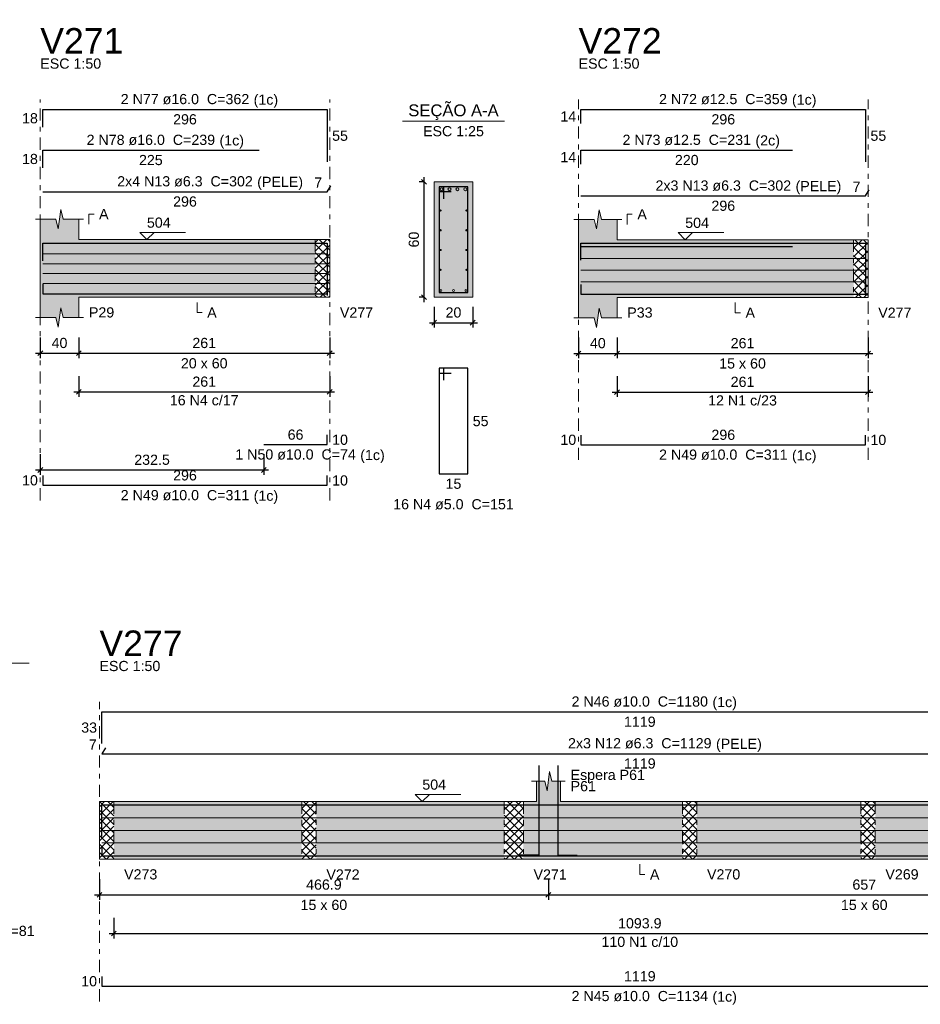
# Model space of a CAD drawing. Header units: millimetres. Extents: x 0 to 119, y 0 to 84.
# Tile 9 of 21: x 41 to 60, y 34 to 55. Entities that reach past the tile are written whole.
import ezdxf

# ---------------------------------------------------------------- set-up
doc = ezdxf.new("R2010")
doc.units = ezdxf.units.MM
doc.header["$MEASUREMENT"] = 0
doc.linetypes.add('DASHDOT', pattern=[2.54, 1.27, -0.635, 0, -0.635])
doc.linetypes.add('NULL', pattern=[0])
doc.layers.get('0').update_dxf_attribs({"lineweight": 18})
for name, color, linetype, lineweight in [('Descrição da armadura', 7, 'Continuous', 0), ('DT-Arm complementar', 5, 'Continuous', 5), ('DT-Barras na forma', 2, 'Continuous', 30), ('DT-Barras no corte', 5, 'Continuous', 5), ('DT-Barras rebatidas', 2, 'Continuous', 30), ('DT-Cotas', 9, 'Continuous', 5), ('DT-Forma', 5, 'Continuous', 5), ('DT-Hachura forma vigas', 254, 'Continuous', 5), ('DT-Hachura intersecção vigas', 9, 'Continuous', 5), ('DT-Hachura seção vigas', 254, 'Continuous', 5), ('DT-Pontilhado', 9, 'DASHDOT', 5), ('DT-Textos', 7, 'Continuous', 5), ('DT-Título', 3, 'Continuous', 20), ('Textos armaduras', 7, 'Continuous', 0)]:
    doc.layers.add(name, color=color, linetype=linetype, lineweight=lineweight)
doc.styles.add('Arial', font='txt')
doc.dimstyles.new('UM_25.000000', dxfattribs={"dimtxt": 0.18, "dimasz": 0.1, "dimexe": 0.1, "dimexo": 0.2, "dimgap": 0, "dimtad": 1, "dimtih": 1, "dimtoh": 1, "dimdec": 1, "dimlfac": 25, "dimzin": 0, "dimdsep": 46, "dimtxsty": 'Standard', "dimcen": 0.09, "dimdle": 0.1, "dimadec": 1, "dimazin": 2, "dimtfac": 1, "dimtdec": 4, "dimtofl": 0, "dimtmove": 0, "dimatfit": 3, "dimfxl": 1, "dimtolj": 1, "dimarcsym": 0})
doc.dimstyles.new('UM_50.000000', dxfattribs={"dimtxt": 0.18, "dimasz": 0.1, "dimexe": 0.1, "dimexo": 0.2, "dimgap": 0, "dimtad": 1, "dimtih": 1, "dimtoh": 1, "dimdec": 1, "dimlfac": 50, "dimzin": 0, "dimdsep": 46, "dimtxsty": 'Standard', "dimcen": 0.09, "dimdle": 0.1, "dimadec": 1, "dimazin": 2, "dimtfac": 1, "dimtdec": 4, "dimtofl": 0, "dimtmove": 0, "dimatfit": 3, "dimfxl": 1, "dimtolj": 1, "dimarcsym": 0})

# ---------------------------------------------------------------- blocks, each defined once
blk = doc.blocks.new('_Oblique')
at = {"color": 0, "linetype": 'ByBlock', "lineweight": -2}
blk.add_line((-0.5, -0.5), (0.5, 0.5), dxfattribs=at)
blk = doc.blocks.new('*D28')
at = {"layer": 'Defpoints', "color": 0}
for p in [(42.815, 37.091), (52.152, 37.091), (52.152, 36.561)]:
    blk.add_point(p, dxfattribs=at)
at = {"layer": 'DT-Cotas', "color": 0, "lineweight": -2}
for p, q in [((42.815, 36.891), (42.815, 36.461)), ((52.152, 36.891), (52.152, 36.461)), ((42.715, 36.561), (52.252, 36.561))]:
    blk.add_line(p, q, dxfattribs=at)
at = {"layer": 'DT-Cotas', "color": 0, "lineweight": -2, "xscale": 0.1, "yscale": 0.1, "zscale": 0.1, "rotation": 180}
blk.add_blockref('_Oblique', (42.815, 36.561), dxfattribs=at)
at = {"layer": 'DT-Cotas', "color": 0, "lineweight": -2, "xscale": 0.1, "yscale": 0.1, "zscale": 0.1}
blk.add_blockref('_Oblique', (52.152, 36.561), dxfattribs=at)
at = {"layer": 'DT-Cotas', "color": 7, "insert": (47.483, 36.773), "char_height": 0.2118, "attachment_point": 5, "rotation": 0.0057, "style": 'Arial'}
blk.add_mtext('\\A1;466.9', dxfattribs=at)
blk = doc.blocks.new('*D29')
at = {"layer": 'Defpoints', "color": 0}
for p in [(52.152, 37.091), (65.292, 37.091), (65.292, 36.561)]:
    blk.add_point(p, dxfattribs=at)
at = {"layer": 'DT-Cotas', "color": 0, "lineweight": -2}
for p, q in [((52.152, 36.891), (52.152, 36.461)), ((65.292, 36.891), (65.292, 36.461)), ((52.052, 36.561), (65.392, 36.561))]:
    blk.add_line(p, q, dxfattribs=at)
at = {"layer": 'DT-Cotas', "color": 0, "lineweight": -2, "xscale": 0.1, "yscale": 0.1, "zscale": 0.1, "rotation": 180}
blk.add_blockref('_Oblique', (52.152, 36.561), dxfattribs=at)
at = {"layer": 'DT-Cotas', "color": 0, "lineweight": -2, "xscale": 0.1, "yscale": 0.1, "zscale": 0.1}
blk.add_blockref('_Oblique', (65.292, 36.561), dxfattribs=at)
at = {"layer": 'DT-Cotas', "color": 7, "insert": (58.722, 36.773), "char_height": 0.2118, "attachment_point": 5, "rotation": 0.0057, "style": 'Arial'}
blk.add_mtext('\\A1;657', dxfattribs=at)
blk = doc.blocks.new('*D32')
at = {"layer": 'Defpoints', "color": 0}
for p in [(43.115, 36.286), (64.992, 36.286), (64.992, 35.756)]:
    blk.add_point(p, dxfattribs=at)
at = {"layer": 'DT-Cotas', "color": 0, "lineweight": -2}
for p, q in [((43.115, 36.086), (43.115, 35.656)), ((64.992, 36.086), (64.992, 35.656)), ((43.015, 35.756), (65.092, 35.756))]:
    blk.add_line(p, q, dxfattribs=at)
at = {"layer": 'DT-Cotas', "color": 0, "lineweight": -2, "xscale": 0.1, "yscale": 0.1, "zscale": 0.1, "rotation": 180}
blk.add_blockref('_Oblique', (43.115, 35.756), dxfattribs=at)
at = {"layer": 'DT-Cotas', "color": 0, "lineweight": -2, "xscale": 0.1, "yscale": 0.1, "zscale": 0.1}
blk.add_blockref('_Oblique', (64.992, 35.756), dxfattribs=at)
at = {"layer": 'DT-Cotas', "color": 7, "insert": (54.053, 35.968), "char_height": 0.2118, "attachment_point": 5, "rotation": 0.0057, "style": 'Arial'}
blk.add_mtext('\\A1;1093.9', dxfattribs=at)
blk = doc.blocks.new('*D67')
at = {"layer": 'Defpoints', "color": 0}
for p in [(41.584, 48.36), (42.384, 48.36), (42.384, 47.831)]:
    blk.add_point(p, dxfattribs=at)
at = {"layer": 'DT-Cotas', "color": 0, "lineweight": -2}
for p, q in [((41.584, 48.16), (41.584, 47.731)), ((42.384, 48.16), (42.384, 47.731)), ((41.484, 47.831), (42.484, 47.831))]:
    blk.add_line(p, q, dxfattribs=at)
at = {"layer": 'DT-Cotas', "color": 0, "lineweight": -2, "xscale": 0.1, "yscale": 0.1, "zscale": 0.1, "rotation": 180}
blk.add_blockref('_Oblique', (41.584, 47.831), dxfattribs=at)
at = {"layer": 'DT-Cotas', "color": 0, "lineweight": -2, "xscale": 0.1, "yscale": 0.1, "zscale": 0.1}
blk.add_blockref('_Oblique', (42.384, 47.831), dxfattribs=at)
at = {"layer": 'DT-Cotas', "color": 7, "insert": (41.984, 48.043), "char_height": 0.2118, "attachment_point": 5, "rotation": 0.0057, "style": 'Arial'}
blk.add_mtext('\\A1;40', dxfattribs=at)
blk = doc.blocks.new('*D68')
at = {"layer": 'Defpoints', "color": 0}
for p in [(42.384, 48.36), (47.604, 48.36), (47.604, 47.831)]:
    blk.add_point(p, dxfattribs=at)
at = {"layer": 'DT-Cotas', "color": 0, "lineweight": -2}
for p, q in [((42.384, 48.16), (42.384, 47.731)), ((47.604, 48.16), (47.604, 47.731)), ((42.284, 47.831), (47.704, 47.831))]:
    blk.add_line(p, q, dxfattribs=at)
at = {"layer": 'DT-Cotas', "color": 0, "lineweight": -2, "xscale": 0.1, "yscale": 0.1, "zscale": 0.1, "rotation": 180}
blk.add_blockref('_Oblique', (42.384, 47.831), dxfattribs=at)
at = {"layer": 'DT-Cotas', "color": 0, "lineweight": -2, "xscale": 0.1, "yscale": 0.1, "zscale": 0.1}
blk.add_blockref('_Oblique', (47.604, 47.831), dxfattribs=at)
at = {"layer": 'DT-Cotas', "color": 7, "insert": (44.994, 48.043), "char_height": 0.2118, "attachment_point": 5, "rotation": 0.0057, "style": 'Arial'}
blk.add_mtext('\\A1;261', dxfattribs=at)
blk = doc.blocks.new('*D69')
at = {"layer": 'Defpoints', "color": 0}
for p in [(41.584, 45.931), (46.234, 45.931), (41.584, 45.401)]:
    blk.add_point(p, dxfattribs=at)
at = {"layer": 'DT-Cotas', "color": 0, "lineweight": -2}
for p, q in [((41.584, 45.731), (41.584, 45.301)), ((46.234, 45.731), (46.234, 45.301)), ((46.334, 45.401), (41.484, 45.401))]:
    blk.add_line(p, q, dxfattribs=at)
at = {"layer": 'DT-Cotas', "color": 0, "lineweight": -2, "xscale": 0.1, "yscale": 0.1, "zscale": 0.1, "rotation": 180}
blk.add_blockref('_Oblique', (41.584, 45.401), dxfattribs=at)
at = {"layer": 'DT-Cotas', "color": 0, "lineweight": -2, "xscale": 0.1, "yscale": 0.1, "zscale": 0.1}
blk.add_blockref('_Oblique', (46.234, 45.401), dxfattribs=at)
at = {"layer": 'DT-Cotas', "color": 7, "insert": (43.909, 45.613), "char_height": 0.2118, "attachment_point": 5, "rotation": 0.0057, "style": 'Arial'}
blk.add_mtext('\\A1;232.5', dxfattribs=at)
blk = doc.blocks.new('*D70')
at = {"layer": 'Defpoints', "color": 0}
for p in [(49.566, 51.396), (49.778, 51.396), (49.778, 48.996)]:
    blk.add_point(p, dxfattribs=at)
at = {"layer": 'DT-Cotas', "color": 0, "lineweight": -2}
for p, q in [((49.566, 48.896), (49.566, 51.496)), ((49.578, 51.396), (49.466, 51.396)), ((49.578, 48.996), (49.466, 48.996))]:
    blk.add_line(p, q, dxfattribs=at)
at = {"layer": 'DT-Cotas', "color": 0, "lineweight": -2, "xscale": 0.1, "yscale": 0.1, "zscale": 0.1}
for p, rotation in [((49.566, 51.396), 90), ((49.566, 48.996), 270)]:
    blk.add_blockref('_Oblique', p, dxfattribs=dict(at, rotation=rotation))
at = {"layer": 'DT-Cotas', "color": 7, "insert": (49.354, 50.196), "char_height": 0.2118, "attachment_point": 5, "rotation": 90, "style": 'Arial'}
blk.add_mtext('\\A1;60', dxfattribs=at)
blk = doc.blocks.new('*D71')
at = {"layer": 'Defpoints', "color": 0}
for p in [(49.778, 48.996), (50.578, 48.996), (50.578, 48.466)]:
    blk.add_point(p, dxfattribs=at)
at = {"layer": 'DT-Cotas', "color": 0, "lineweight": -2}
for p, q in [((49.778, 48.796), (49.778, 48.366)), ((50.578, 48.796), (50.578, 48.366)), ((49.678, 48.466), (50.678, 48.466))]:
    blk.add_line(p, q, dxfattribs=at)
at = {"layer": 'DT-Cotas', "color": 0, "lineweight": -2, "xscale": 0.1, "yscale": 0.1, "zscale": 0.1, "rotation": 180}
blk.add_blockref('_Oblique', (49.778, 48.466), dxfattribs=at)
at = {"layer": 'DT-Cotas', "color": 0, "lineweight": -2, "xscale": 0.1, "yscale": 0.1, "zscale": 0.1}
blk.add_blockref('_Oblique', (50.578, 48.466), dxfattribs=at)
at = {"layer": 'DT-Cotas', "color": 7, "insert": (50.178, 48.678), "char_height": 0.2118, "attachment_point": 5, "rotation": 0.0057, "style": 'Arial'}
blk.add_mtext('\\A1;20', dxfattribs=at)
blk = doc.blocks.new('*D72')
at = {"layer": 'Defpoints', "color": 0}
for p in [(42.384, 47.555), (47.604, 47.555), (47.604, 47.026)]:
    blk.add_point(p, dxfattribs=at)
at = {"layer": 'DT-Cotas', "color": 0, "lineweight": -2}
for p, q in [((42.384, 47.355), (42.384, 46.926)), ((47.604, 47.355), (47.604, 46.926)), ((42.284, 47.026), (47.704, 47.026))]:
    blk.add_line(p, q, dxfattribs=at)
at = {"layer": 'DT-Cotas', "color": 0, "lineweight": -2, "xscale": 0.1, "yscale": 0.1, "zscale": 0.1, "rotation": 180}
blk.add_blockref('_Oblique', (42.384, 47.026), dxfattribs=at)
at = {"layer": 'DT-Cotas', "color": 0, "lineweight": -2, "xscale": 0.1, "yscale": 0.1, "zscale": 0.1}
blk.add_blockref('_Oblique', (47.604, 47.026), dxfattribs=at)
at = {"layer": 'DT-Cotas', "color": 7, "insert": (44.994, 47.238), "char_height": 0.2118, "attachment_point": 5, "rotation": 0.0057, "style": 'Arial'}
blk.add_mtext('\\A1;261', dxfattribs=at)
blk = doc.blocks.new('*D73')
at = {"layer": 'Defpoints', "color": 0}
for p in [(52.78, 48.357), (53.58, 48.357), (53.58, 47.827)]:
    blk.add_point(p, dxfattribs=at)
at = {"layer": 'DT-Cotas', "color": 0, "lineweight": -2}
for p, q in [((52.78, 48.157), (52.78, 47.727)), ((53.58, 48.157), (53.58, 47.727)), ((52.68, 47.827), (53.68, 47.827))]:
    blk.add_line(p, q, dxfattribs=at)
at = {"layer": 'DT-Cotas', "color": 0, "lineweight": -2, "xscale": 0.1, "yscale": 0.1, "zscale": 0.1, "rotation": 180}
blk.add_blockref('_Oblique', (52.78, 47.827), dxfattribs=at)
at = {"layer": 'DT-Cotas', "color": 0, "lineweight": -2, "xscale": 0.1, "yscale": 0.1, "zscale": 0.1}
blk.add_blockref('_Oblique', (53.58, 47.827), dxfattribs=at)
at = {"layer": 'DT-Cotas', "color": 7, "insert": (53.18, 48.039), "char_height": 0.2118, "attachment_point": 5, "rotation": 0.0057, "style": 'Arial'}
blk.add_mtext('\\A1;40', dxfattribs=at)
blk = doc.blocks.new('*D74')
at = {"layer": 'Defpoints', "color": 0}
for p in [(53.58, 48.357), (58.8, 48.357), (58.8, 47.827)]:
    blk.add_point(p, dxfattribs=at)
at = {"layer": 'DT-Cotas', "color": 0, "lineweight": -2}
for p, q in [((53.58, 48.157), (53.58, 47.727)), ((58.8, 48.157), (58.8, 47.727)), ((53.48, 47.827), (58.9, 47.827))]:
    blk.add_line(p, q, dxfattribs=at)
at = {"layer": 'DT-Cotas', "color": 0, "lineweight": -2, "xscale": 0.1, "yscale": 0.1, "zscale": 0.1, "rotation": 180}
blk.add_blockref('_Oblique', (53.58, 47.827), dxfattribs=at)
at = {"layer": 'DT-Cotas', "color": 0, "lineweight": -2, "xscale": 0.1, "yscale": 0.1, "zscale": 0.1}
blk.add_blockref('_Oblique', (58.8, 47.827), dxfattribs=at)
at = {"layer": 'DT-Cotas', "color": 7, "insert": (56.19, 48.039), "char_height": 0.2118, "attachment_point": 5, "rotation": 0.0057, "style": 'Arial'}
blk.add_mtext('\\A1;261', dxfattribs=at)
blk = doc.blocks.new('*D77')
at = {"layer": 'Defpoints', "color": 0}
for p in [(53.58, 47.552), (58.8, 47.552), (58.8, 47.022)]:
    blk.add_point(p, dxfattribs=at)
at = {"layer": 'DT-Cotas', "color": 0, "lineweight": -2}
for p, q in [((53.58, 47.352), (53.58, 46.922)), ((58.8, 47.352), (58.8, 46.922)), ((53.48, 47.022), (58.9, 47.022))]:
    blk.add_line(p, q, dxfattribs=at)
at = {"layer": 'DT-Cotas', "color": 0, "lineweight": -2, "xscale": 0.1, "yscale": 0.1, "zscale": 0.1, "rotation": 180}
blk.add_blockref('_Oblique', (53.58, 47.022), dxfattribs=at)
at = {"layer": 'DT-Cotas', "color": 0, "lineweight": -2, "xscale": 0.1, "yscale": 0.1, "zscale": 0.1}
blk.add_blockref('_Oblique', (58.8, 47.022), dxfattribs=at)
at = {"layer": 'DT-Cotas', "color": 7, "insert": (56.19, 47.234), "char_height": 0.2118, "attachment_point": 5, "rotation": 0.0057, "style": 'Arial'}
blk.add_mtext('\\A1;261', dxfattribs=at)

msp = doc.modelspace()

# ---------------------------------------------------------------- hatches: boundary and pattern name
at = {"layer": 'DT-Hachura forma vigas', "linetype": 'Continuous'}
for points in [[(42.3837, 48.9956), (47.3037, 48.9956), (47.3037, 50.1956), (42.3837, 50.1956), (42.3837, 50.6192), (42.0587, 50.6192), (42.0087, 50.8192), (41.9587, 50.4192), (41.9087, 50.6192), (41.5837, 50.6192), (41.5837, 50.1956), (41.5837, 48.9956), (41.5837, 48.572), (41.9087, 48.572), (41.9587, 48.372), (42.0087, 48.772), (42.0587, 48.572), (42.3837, 48.572), (42.3837, 48.9956)], [(53.5801, 48.9921), (58.5001, 48.9921), (58.5001, 50.1921), (53.5801, 50.1921), (53.5801, 50.6157), (53.2551, 50.6157), (53.2051, 50.8157), (53.1551, 50.4157), (53.1051, 50.6157), (52.7801, 50.6157), (52.7801, 50.1921), (52.7801, 48.9921), (52.7801, 48.5685), (53.1051, 48.5685), (53.1551, 48.3685), (53.2051, 48.7685), (53.2551, 48.5685), (53.5801, 48.5685), (53.5801, 48.9921)], [(52.4017, 37.3024), (54.9387, 37.3024), (54.9387, 38.5024), (52.4017, 38.5024), (52.4017, 38.926), (52.2267, 38.926), (52.1767, 39.126), (52.1267, 38.726), (52.0767, 38.926), (51.9017, 38.926), (51.9017, 38.5024), (51.6317, 38.5024), (51.6317, 37.3024), (51.9017, 37.3024), (52.4017, 37.3024)], [(43.1147, 37.3024), (47.0233, 37.3024), (47.0233, 38.5024), (43.1147, 38.5024), (43.1147, 37.3024)], [(47.3233, 37.3024), (51.2317, 37.3024), (51.2317, 38.5024), (47.3233, 38.5024), (47.3233, 37.3024)], [(55.2387, 37.3024), (58.6489, 37.3024), (58.6489, 38.5024), (55.2387, 38.5024), (55.2387, 37.3024)], [(64.0025, 37.9024), (63.7025, 37.9024), (63.7025, 38.5024), (58.9489, 38.5024), (58.9489, 37.3024), (63.7025, 37.3024), (64.0025, 37.3024), (64.9919, 37.3024), (64.9919, 38.5024), (64.0025, 38.5024), (64.0025, 37.9024)]]:
    msp.add_hatch(color=254, dxfattribs=at).paths.add_polyline_path(points)
at = {"layer": 'DT-Hachura intersecção vigas', "linetype": 'Continuous'}
h = msp.add_hatch(dxfattribs=at)
h.set_pattern_fill('ANSI37', color=9, style=0)
h.paths.add_polyline_path([(47.3037, 48.9956), (47.6037, 48.9956), (47.6037, 50.1956), (47.3037, 50.1956), (47.3037, 48.9956)])
h = msp.add_hatch(dxfattribs=at)
h.set_pattern_fill('ANSI37', color=9, style=0)
h.paths.add_polyline_path([(58.5001, 48.9921), (58.8001, 48.9921), (58.8001, 50.1921), (58.5001, 50.1921), (58.5001, 48.9921)])
h = msp.add_hatch(dxfattribs=at)
h.set_pattern_fill('ANSI37', color=9, style=0)
h.paths.add_polyline_path([(42.8147, 37.3024), (43.1147, 37.3024), (43.1147, 38.5024), (42.8147, 38.5024), (42.8147, 37.3024)])
h = msp.add_hatch(dxfattribs=at)
h.set_pattern_fill('ANSI37', color=9, style=0)
h.paths.add_polyline_path([(47.0233, 37.3024), (47.3233, 37.3024), (47.3233, 38.5024), (47.0233, 38.5024), (47.0233, 37.3024)])
h = msp.add_hatch(dxfattribs=at)
h.set_pattern_fill('ANSI37', color=9, style=0)
h.paths.add_polyline_path([(51.2317, 37.3024), (51.6317, 37.3024), (51.6317, 38.5024), (51.2317, 38.5024), (51.2317, 37.3024)])
h = msp.add_hatch(dxfattribs=at)
h.set_pattern_fill('ANSI37', color=9, style=0)
h.paths.add_polyline_path([(54.9387, 37.3024), (55.2387, 37.3024), (55.2387, 38.5024), (54.9387, 38.5024), (54.9387, 37.3024)])
h = msp.add_hatch(dxfattribs=at)
h.set_pattern_fill('ANSI37', color=9, style=0)
h.paths.add_polyline_path([(58.6489, 37.3024), (58.9489, 37.3024), (58.9489, 38.5024), (58.6489, 38.5024), (58.6489, 37.3024)])
at = {"layer": 'DT-Hachura seção vigas', "linetype": 'Continuous'}
msp.add_hatch(color=254, dxfattribs=at).paths.add_polyline_path([(49.778, 48.9956), (49.778, 48.9956), (50.578, 48.9956), (50.578, 51.3956), (49.778, 51.3956), (49.778, 48.9956)])

# ---------------------------------------------------------------- linework, layer by layer
at = {"layer": 'DT-Arm complementar'}
for p, q in [((41.6337, 49.898), (47.5537, 49.898)), ((52.8301, 49.7996), (58.7501, 49.7996)), ((41.6337, 49.6924), (47.5537, 49.6924)), ((41.6337, 49.4868), (47.5537, 49.4868)), ((52.8301, 49.5571), (58.7501, 49.5571)), ((41.6337, 49.2812), (47.5537, 49.2812)), ((52.8301, 49.3146), (58.7501, 49.3146)), ((42.8647, 38.1624), (65.2419, 38.1624)), ((42.8647, 37.9024), (65.2419, 37.9024)), ((42.8647, 37.6424), (65.2419, 37.6424))]:
    msp.add_line(p, q, dxfattribs=at)
at = {"layer": 'DT-Barras na forma'}
for p, q in [((49.978, 51.2956), (49.878, 51.2956)), ((49.878, 51.2956), (49.878, 49.0956)), ((50.478, 51.2956), (49.878, 51.2956)), ((49.878, 51.2956), (49.878, 51.1956)), ((49.978, 51.0456), (49.978, 51.2956)), ((50.478, 49.0956), (50.478, 51.2956)), ((49.878, 51.1956), (50.128, 51.1956)), ((49.878, 49.0956), (50.478, 49.0956))]:
    msp.add_line(p, q, dxfattribs=at)
for points in [[(41.6337, 49.7516), (41.6337, 50.1196), (46.1337, 50.1196)], [(41.6337, 49.7516), (41.6337, 50.1196), (47.5537, 50.1196), (47.5537, 49.0296)], [(52.8301, 49.8321), (52.8301, 50.1196), (58.7501, 50.1196), (58.7501, 49.0296)], [(52.8301, 49.7671), (52.8301, 50.0546), (57.2301, 50.0546)], [(41.6337, 49.2656), (41.6337, 49.0656), (47.5537, 49.0656), (47.5537, 49.2656)], [(46.2337, 49.0656), (47.5537, 49.0656), (47.5537, 49.2656)], [(52.8301, 49.2621), (52.8301, 49.0621), (58.7501, 49.0621), (58.7501, 49.2621)], [(51.9517, 39.2555), (51.9517, 37.3884), (51.5517, 37.3884)], [(52.3517, 39.2555), (52.3517, 37.3884), (52.7517, 37.3884)], [(42.8647, 37.776), (42.8647, 38.4324), (65.2419, 38.4324), (65.2419, 37.776)], [(42.8647, 37.5724), (42.8647, 37.3724), (65.2419, 37.3724), (65.2419, 37.5724)]]:
    msp.add_lwpolyline(points, dxfattribs=at)
at = {"layer": 'DT-Barras no corte'}
for centre, radius in [((49.93, 51.2436), 0.032), ((50.0954, 51.2436), 0.032), ((50.2607, 51.2436), 0.032), ((50.426, 51.2436), 0.032), ((49.9106, 50.8004), 0.0126), ((50.4454, 50.8004), 0.0126), ((49.9106, 50.3892), 0.0126), ((50.4454, 50.3892), 0.0126), ((49.9106, 49.978), 0.0126), ((50.4454, 49.978), 0.0126), ((49.9106, 49.5668), 0.0126), ((50.4454, 49.5668), 0.0126), ((49.918, 49.1356), 0.02), ((50.178, 49.1356), 0.02), ((50.438, 49.1356), 0.02)]:
    msp.add_circle(centre, radius, dxfattribs=at)
at = {"layer": 'DT-Barras rebatidas'}
for points in [[(41.6337, 52.5333), (41.6337, 52.9013), (47.5537, 52.9013), (47.5537, 51.8113)], [(52.8301, 52.6138), (52.8301, 52.9013), (58.7501, 52.9013), (58.7501, 51.8113)], [(41.6337, 51.6861), (41.6337, 52.0541), (46.1337, 52.0541)], [(52.8301, 51.7666), (52.8301, 52.0541), (57.2301, 52.0541)], [(41.6337, 51.1911), (47.5537, 51.1911), (47.6262, 51.3166)], [(52.8301, 51.1029), (58.7501, 51.1029), (58.8225, 51.2284)], [(49.978, 47.2689), (49.978, 47.5189), (49.878, 47.5189), (49.878, 45.3189), (50.478, 45.3189), (50.478, 47.5189), (49.878, 47.5189), (49.878, 47.4189), (50.128, 47.4189)], [(46.2337, 45.931), (47.5537, 45.931), (47.5537, 46.131)], [(52.8301, 46.1275), (52.8301, 45.9275), (58.7501, 45.9275), (58.7501, 46.1275)], [(41.6337, 45.2838), (41.6337, 45.0838), (47.5537, 45.0838), (47.5537, 45.2838)], [(42.8647, 39.7105), (42.8647, 40.3668), (65.2419, 40.3668), (65.2419, 39.7105)], [(42.9371, 39.6233), (42.8647, 39.4979), (65.2419, 39.4979), (65.3143, 39.6233)], [(42.8647, 34.8614), (42.8647, 34.6614), (65.2419, 34.6614), (65.2419, 34.8614)]]:
    msp.add_lwpolyline(points, dxfattribs=at)
at = {"layer": 'DT-Forma'}
for p, q in [((50.578, 51.3956), (49.778, 51.3956)), ((49.778, 51.3956), (49.778, 48.9956)), ((50.578, 48.9956), (50.578, 51.3956)), ((41.9587, 50.4192), (42.0087, 50.8192)), ((42.0087, 50.8192), (42.0587, 50.6192)), ((53.1551, 50.4157), (53.2051, 50.8157)), ((53.2051, 50.8157), (53.2551, 50.6157)), ((41.4837, 50.6192), (41.9087, 50.6192)), ((41.5837, 50.1956), (41.5837, 50.6192)), ((41.9087, 50.6192), (41.9587, 50.4192)), ((42.0587, 50.6192), (42.4837, 50.6192)), ((42.3837, 50.6192), (42.3837, 50.1956)), ((52.6801, 50.6157), (53.1051, 50.6157)), ((52.7801, 50.1921), (52.7801, 50.6157)), ((53.1051, 50.6157), (53.1551, 50.4157)), ((53.2551, 50.6157), (53.6801, 50.6157)), ((53.5801, 50.6157), (53.5801, 50.1921)), ((42.3837, 50.1956), (47.3037, 50.1956)), ((47.3037, 50.1956), (47.6037, 50.1956)), ((53.5801, 50.1921), (58.5001, 50.1921)), ((58.5001, 50.1921), (58.8001, 50.1921)), ((41.5837, 48.9956), (41.5837, 48.572)), ((42.3837, 48.572), (42.3837, 48.9956)), ((42.3837, 48.9956), (47.3037, 48.9956)), ((47.3037, 48.9956), (47.6037, 48.9956)), ((49.778, 48.9956), (50.578, 48.9956)), ((52.7801, 48.9921), (52.7801, 48.5685)), ((53.5801, 48.5685), (53.5801, 48.9921)), ((53.5801, 48.9921), (58.5001, 48.9921)), ((58.5001, 48.9921), (58.8001, 48.9921)), ((41.9587, 48.372), (42.0087, 48.772)), ((42.0087, 48.772), (42.0587, 48.572)), ((53.1551, 48.3685), (53.2051, 48.7685)), ((53.2051, 48.7685), (53.2551, 48.5685)), ((41.4837, 48.572), (41.9087, 48.572)), ((41.9087, 48.572), (41.9587, 48.372)), ((42.0587, 48.572), (42.4837, 48.572)), ((52.6801, 48.5685), (53.1051, 48.5685)), ((53.1051, 48.5685), (53.1551, 48.3685)), ((53.2551, 48.5685), (53.6801, 48.5685)), ((51.8017, 38.926), (52.0767, 38.926)), ((51.9017, 38.5024), (51.9017, 38.926)), ((52.0767, 38.926), (52.1267, 38.726)), ((52.1267, 38.726), (52.1767, 39.126)), ((52.1767, 39.126), (52.2267, 38.926)), ((52.2267, 38.926), (52.5017, 38.926)), ((52.4017, 38.926), (52.4017, 38.5024)), ((42.8147, 38.5024), (43.1147, 38.5024)), ((43.1147, 38.5024), (47.0233, 38.5024)), ((47.0233, 38.5024), (47.3233, 38.5024)), ((47.3233, 38.5024), (51.2317, 38.5024)), ((51.2317, 38.5024), (51.6317, 38.5024)), ((51.6317, 38.5024), (51.9017, 38.5024)), ((52.4017, 38.5024), (54.9387, 38.5024)), ((54.9387, 38.5024), (55.2387, 38.5024)), ((55.2387, 38.5024), (58.6489, 38.5024)), ((58.6489, 38.5024), (58.9489, 38.5024)), ((58.9489, 38.5024), (63.7025, 38.5024)), ((42.8147, 37.3024), (43.1147, 37.3024)), ((43.1147, 37.3024), (47.0233, 37.3024)), ((47.0233, 37.3024), (47.3233, 37.3024)), ((47.3233, 37.3024), (51.2317, 37.3024)), ((51.2317, 37.3024), (51.6317, 37.3024)), ((51.6317, 37.3024), (51.9017, 37.3024)), ((51.9017, 37.3024), (52.4017, 37.3024)), ((52.4017, 37.3024), (54.9387, 37.3024)), ((54.9387, 37.3024), (55.2387, 37.3024)), ((55.2387, 37.3024), (58.6489, 37.3024)), ((58.6489, 37.3024), (58.9489, 37.3024)), ((58.9489, 37.3024), (63.7025, 37.3024))]:
    msp.add_line(p, q, dxfattribs=at)
at = {"layer": 'DT-Forma', "linetype": 'Continuous'}
for p, q in [((41.5837, 48.9956), (41.5837, 50.1956)), ((47.6037, 50.1956), (47.6037, 48.9956)), ((52.7801, 48.9921), (52.7801, 50.1921)), ((58.8001, 50.1921), (58.8001, 48.9921)), ((42.8147, 37.3024), (42.8147, 38.5024))]:
    msp.add_line(p, q, dxfattribs=at)
at = {"layer": 'DT-Pontilhado', "ltscale": 0.2}
for p, q in [((41.5837, 44.7661), (41.5837, 53.1131)), ((47.6037, 44.7661), (47.6037, 53.1131)), ((52.7801, 45.6098), (52.7801, 53.1131)), ((58.8001, 45.6098), (58.8001, 53.1131)), ((47.3037, 50.1956), (47.3037, 48.9956)), ((58.5001, 50.1921), (58.5001, 48.9921)), ((42.8147, 34.3437), (42.8147, 40.5786)), ((43.1147, 38.5024), (43.1147, 37.3024)), ((47.0233, 38.5024), (47.0233, 37.3024)), ((47.3233, 38.5024), (47.3233, 37.3024)), ((51.2317, 38.5024), (51.2317, 37.3024)), ((51.6317, 38.5024), (51.6317, 37.3024)), ((54.9387, 38.5024), (54.9387, 37.3024)), ((55.2387, 38.5024), (55.2387, 37.3024)), ((58.6489, 38.5024), (58.6489, 37.3024)), ((58.9489, 38.5024), (58.9489, 37.3024))]:
    msp.add_line(p, q, dxfattribs=at)
at = {"layer": 'DT-Textos'}
for p, q in [((49.119, 52.6605), (51.237, 52.6605)), ((39.2361, 41.3819), (41.3541, 41.3819))]:
    msp.add_line(p, q, dxfattribs=at)
for points in [[(42.5955, 50.5133), (42.5955, 50.7251), (42.7014, 50.7251)], [(53.7919, 50.5098), (53.7919, 50.7216), (53.8978, 50.7216)], [(43.9497, 50.3439), (43.8015, 50.1956), (43.6532, 50.3439), (44.6063, 50.3439)], [(55.1461, 50.3404), (54.9978, 50.1921), (54.8496, 50.3404), (55.8027, 50.3404)], [(44.8437, 48.8897), (44.8437, 48.6779), (44.9496, 48.6779)], [(56.0401, 48.8862), (56.0401, 48.6744), (56.146, 48.6744)], [(49.6778, 38.6507), (49.5296, 38.5024), (49.3813, 38.6507), (50.3344, 38.6507)], [(54.0533, 37.1965), (54.0533, 36.9847), (54.1592, 36.9847)]]:
    msp.add_lwpolyline(points, dxfattribs=at)

# ---------------------------------------------------------------- texts
at = {"layer": 'Descrição da armadura', "linetype": 'NULL', "char_height": 0.2118, "attachment_point": 8, "line_spacing_factor": 0.9, "style": 'Arial'}
for s, insert, width in [('2 N77 ø16.0  C=362', (44.5939, 53.0076), 5.239541), ('2 N72 ø12.5  C=359', (55.7902, 53.0076), 5.239541), ('2 N78 ø16.0  C=239', (43.8839, 52.1596), 5.239541), ('2 N73 ø12.5  C=231', (55.0302, 52.1596), 5.239541), ('2x4 N13 ø6.3  C=302', (44.5939, 51.2966), 5.529541), ('2x3 N13 ø6.3  C=302', (55.7902, 51.2086), 5.529541), ('16 N4 c/17', (44.9937, 46.7442), 2.805127), ('12 N1 c/23', (56.1901, 46.7407), 2.805127), ('1 N50 ø10.0  C=74', (46.8939, 45.6136), 4.916973), ('2 N49 ø10.0  C=311', (55.7902, 45.6096), 5.239541), ('2 N49 ø10.0  C=311', (44.5939, 44.7666), 5.239541), ('16 N4 ø5.0  C=151', (50.1779, 44.5776), 4.916973), ('2 N46 ø10.0  C=1180', (54.0528, 40.4731), 5.562109), ('2x3 N12 ø6.3  C=1129', (54.0528, 39.6041), 5.852109), ('20 N2 ø5.0  C=81', (40.295, 35.6991), 4.594404), ('110 N1 c/10', (54.0533, 35.4746), 3.127695), ('2 N45 ø10.0  C=1134', (54.0528, 34.3441), 5.562109)]:
    msp.add_mtext(s, dxfattribs=dict(at, insert=insert, width=width))
at = {"layer": 'DT-Textos', "linetype": 'NULL', "line_spacing_factor": 0.798, "style": 'Arial'}
for s, insert, char_height, width, attachment_point in [('ESC 1:50', (41.5839, 53.7486), 0.2118, 2.482559, 7), ('ESC 1:50', (52.7802, 53.7486), 0.2118, 2.482559, 7), ('(1c)', (46.0219, 52.9377), 0.2118, 0.998857, 7), ('SEÇÃO A-A', (50.1779, 52.6847), 0.2471, 3.812061, 8), ('(1c)', (57.2182, 52.9377), 0.2118, 0.998857, 7), ('ESC 1:25', (50.1779, 52.3426), 0.2118, 2.482559, 8), ('(1c)', (45.3119, 52.0897), 0.2118, 0.998857, 7), ('(2c)', (56.4582, 52.0897), 0.2118, 0.998857, 7), ('(PELE)', (46.0959, 51.2267), 0.2118, 1.869424, 7), ('(PELE)', (57.2922, 51.1387), 0.2118, 1.869424, 7), ('A', (42.8069, 50.6196), 0.2118, 0.386855, 7), ('A', (54.0032, 50.6156), 0.2118, 0.386855, 7), ('504', (43.8019, 50.4396), 0.2118, 0.967705, 7), ('504', (54.9982, 50.4356), 0.2118, 0.967705, 7), ('P29', (42.5959, 48.5716), 0.2118, 1.031992, 7), ('A', (45.0559, 48.5716), 0.2118, 0.386855, 7), ('V277', (47.8159, 48.5716), 0.2118, 1.354561, 7), ('P33', (53.7922, 48.5686), 0.2118, 1.031992, 7), ('A', (56.2522, 48.5686), 0.2118, 0.386855, 7), ('V277', (59.0122, 48.5686), 0.2118, 1.354561, 7), ('20 x 60', (44.9939, 47.5126), 0.2118, 1.902559, 8), ('15 x 60', (56.1902, 47.5096), 0.2118, 1.902559, 8), ('(1c)', (48.2389, 45.5437), 0.2118, 0.998857, 7), ('(1c)', (57.2182, 45.5397), 0.2118, 0.998857, 7), ('(1c)', (46.0219, 44.6967), 0.2118, 0.998857, 7), ('ESC 1:50', (42.8148, 41.2141), 0.2118, 2.482559, 7), ('(1c)', (55.5638, 40.4032), 0.2118, 0.998857, 7), ('(PELE)', (55.6378, 39.5342), 0.2118, 1.869424, 7), ('Espera P61', (52.6138, 38.8882), 0.2118, 3.03084, 7), ('504', (49.5298, 38.7461), 0.2118, 0.967705, 7), ('P61', (52.6138, 38.7141), 0.2118, 1.031992, 7), ('V273', (43.3268, 36.8791), 0.2118, 1.354561, 7), ('V272', (47.5348, 36.8791), 0.2118, 1.354561, 7), ('V271', (51.8438, 36.8791), 0.2118, 1.354561, 7), ('A', (54.2648, 36.8791), 0.2118, 0.386855, 7), ('V270', (55.4508, 36.8791), 0.2118, 1.354561, 7), ('V269', (59.1608, 36.8791), 0.2118, 1.354561, 7), ('15 x 60', (47.4828, 36.2431), 0.2118, 1.902559, 8), ('15 x 60', (58.7218, 36.2431), 0.2118, 1.902559, 8), ('(1c)', (55.5638, 34.2742), 0.2118, 0.998857, 7)]:
    msp.add_mtext(s, dxfattribs=dict(at, insert=insert, char_height=char_height, width=width, attachment_point=attachment_point))
at = {"layer": 'DT-Título', "linetype": 'NULL', "char_height": 0.5295, "width": 3.456465, "attachment_point": 7, "line_spacing_factor": 0.798, "style": 'Arial'}
for s, insert in [('V271', (41.5839, 54.0664)), ('V272', (52.7802, 54.0664)), ('V277', (42.8148, 41.532))]:
    msp.add_mtext(s, dxfattribs=dict(at, insert=insert))
at = {"layer": 'Textos armaduras', "linetype": 'NULL', "char_height": 0.2118, "line_spacing_factor": 0.9, "style": 'Arial'}
for s, insert, width, attachment_point in [('18', (41.5337, 52.6114), 1.045137, 9), ('14', (52.7301, 52.6516), 1.045137, 9), ('296', (44.5937, 52.804), 1.367705, 2), ('296', (55.7901, 52.804), 1.367705, 2), ('55', (47.6537, 52.4622), 1.045137, 1), ('55', (58.8501, 52.4622), 1.045137, 1), ('18', (41.5337, 51.7642), 1.045137, 9), ('14', (52.7301, 51.8044), 1.045137, 9), ('225', (43.8837, 51.9568), 1.367705, 2), ('220', (55.0301, 51.9568), 1.367705, 2), ('7', (47.4471, 51.277), 0.722568, 9), ('7', (58.6435, 51.1887), 0.722568, 9), ('296', (44.5937, 51.0938), 1.367705, 2), ('296', (55.7901, 51.0056), 1.367705, 2), ('55', (50.578, 46.5248), 1.045137, 1), ('66', (46.8937, 46.0283), 1.045137, 8), ('296', (55.7901, 46.0248), 1.367705, 8), ('10', (47.6537, 46.1369), 1.045137, 1), ('10', (52.7301, 45.9216), 1.045137, 9), ('10', (58.8501, 46.1334), 1.045137, 1), ('10', (41.5337, 45.0779), 1.045137, 9), ('296', (44.5937, 45.1811), 1.367705, 8), ('10', (47.6537, 45.2897), 1.045137, 1), ('15', (50.178, 45.2216), 1.045137, 2), ('33', (42.7647, 39.9328), 1.045137, 9), ('1119', (54.0533, 40.2695), 1.690273, 2), ('7', (42.7581, 39.5837), 0.722568, 9), ('1119', (54.0533, 39.4006), 1.690273, 2), ('1119', (54.0533, 34.7586), 1.690273, 8), ('10', (42.7647, 34.6555), 1.045137, 9)]:
    msp.add_mtext(s, dxfattribs=dict(at, insert=insert, width=width, attachment_point=attachment_point))

# ---------------------------------------------------------------- dimensions: what is measured, and where the dimension line sits
at = {"layer": 'DT-Cotas'}
for base, p1, p2, angle, dimstyle, override, picture, middle, dimtype, turn in [((49.5662, 51.3956), (49.778, 48.9956), (49.778, 51.3956), 90, 'UM_25.000000', {"dimtxt": 0.2118, "dimasz": 0.1, "dimexe": 0.1, "dimexo": 0.2, "dimtad": 1, "dimtih": 0, "dimtoh": 0, "dimdec": 1, "dimlfac": 25, "dimzin": 8, "dimtxsty": 'Arial', "dimblk": 'Oblique', "dimblk1": 'Oblique', "dimblk2": 'Oblique', "dimsah": 1, "dimdle": 0.1, "dimse1": 0, "dimse2": 0, "dimclrt": 7, "dimadec": 1, "dimazin": 3, "dimtmove": 2, "dimldrblk": 'Oblique'}, '*D70', (49.3544, 50.1956), 160, 90), ((41.5837, 45.4015), (46.2337, 45.931), (41.5837, 45.931), 180, 'UM_50.000000', {"dimtxt": 0.2118, "dimasz": 0.1, "dimexe": 0.1, "dimexo": 0.2, "dimtad": 1, "dimtih": 0, "dimtoh": 0, "dimdec": 1, "dimlfac": 50, "dimzin": 8, "dimtxsty": 'Arial', "dimblk": 'Oblique', "dimblk1": 'Oblique', "dimblk2": 'Oblique', "dimsah": 1, "dimdle": 0.1, "dimse1": 0, "dimse2": 0, "dimclrt": 7, "dimadec": 1, "dimazin": 3, "dimtmove": 2, "dimldrblk": 'Oblique'}, '*D69', (43.9087, 45.6133), 161, 0.00573)]:
    dim = msp.add_linear_dim(base=base, p1=p1, p2=p2, angle=angle, dimstyle=dimstyle, override=override, dxfattribs=at)
    dim.commit()
    dim.dimension.update_dxf_attribs({"geometry": picture, "text_midpoint": middle, "dimtype": dimtype, "text_rotation": turn})
for base, p1, p2, dimstyle, override, picture, middle, turn in [((50.578, 48.4661), (49.778, 48.9956), (50.578, 48.9956), 'UM_25.000000', {"dimtxt": 0.2118, "dimasz": 0.1, "dimexe": 0.1, "dimexo": 0.2, "dimtad": 1, "dimtih": 0, "dimtoh": 0, "dimdec": 1, "dimlfac": 25, "dimzin": 8, "dimtxsty": 'Arial', "dimblk": 'Oblique', "dimblk1": 'Oblique', "dimblk2": 'Oblique', "dimsah": 1, "dimdle": 0.1, "dimse1": 0, "dimse2": 0, "dimclrt": 7, "dimadec": 1, "dimazin": 3, "dimtmove": 2, "dimldrblk": 'Oblique'}, '*D71', (50.178, 48.6779), 0.00573), ((42.3837, 47.8307), (41.5837, 48.3602), (42.3837, 48.3602), 'UM_50.000000', {"dimtxt": 0.2118, "dimasz": 0.1, "dimexe": 0.1, "dimexo": 0.2, "dimtad": 1, "dimtih": 0, "dimtoh": 0, "dimdec": 1, "dimlfac": 50, "dimzin": 8, "dimtxsty": 'Arial', "dimblk": 'Oblique', "dimblk1": 'Oblique', "dimblk2": 'Oblique', "dimsah": 1, "dimdle": 0.1, "dimse1": 0, "dimse2": 0, "dimclrt": 7, "dimadec": 1, "dimazin": 3, "dimtmove": 2, "dimldrblk": 'Oblique'}, '*D67', (41.9837, 48.0425), 0.00573), ((47.6037, 47.8307), (42.3837, 48.3602), (47.6037, 48.3602), 'UM_50.000000', {"dimtxt": 0.2118, "dimasz": 0.1, "dimexe": 0.1, "dimexo": 0.2, "dimtad": 1, "dimtih": 0, "dimtoh": 0, "dimdec": 1, "dimlfac": 50, "dimzin": 8, "dimtxsty": 'Arial', "dimblk": 'Oblique', "dimblk1": 'Oblique', "dimblk2": 'Oblique', "dimsah": 1, "dimdle": 0.1, "dimse1": 0, "dimse2": 0, "dimclrt": 7, "dimadec": 1, "dimazin": 3, "dimtmove": 2, "dimldrblk": 'Oblique'}, '*D68', (44.9937, 48.0425), 0.00573), ((53.5801, 47.8272), (52.7801, 48.3567), (53.5801, 48.3567), 'UM_50.000000', {"dimtxt": 0.2118, "dimasz": 0.1, "dimexe": 0.1, "dimexo": 0.2, "dimtad": 1, "dimtih": 0, "dimtoh": 0, "dimdec": 1, "dimlfac": 50, "dimzin": 8, "dimtxsty": 'Arial', "dimblk": 'Oblique', "dimblk1": 'Oblique', "dimblk2": 'Oblique', "dimsah": 1, "dimdle": 0.1, "dimse1": 0, "dimse2": 0, "dimclrt": 7, "dimadec": 1, "dimazin": 3, "dimtmove": 2, "dimldrblk": 'Oblique'}, '*D73', (53.1801, 48.039), 0.00573), ((58.8001, 47.8272), (53.5801, 48.3567), (58.8001, 48.3567), 'UM_50.000000', {"dimtxt": 0.2118, "dimasz": 0.1, "dimexe": 0.1, "dimexo": 0.2, "dimtad": 1, "dimtih": 0, "dimtoh": 0, "dimdec": 1, "dimlfac": 50, "dimzin": 8, "dimtxsty": 'Arial', "dimblk": 'Oblique', "dimblk1": 'Oblique', "dimblk2": 'Oblique', "dimsah": 1, "dimdle": 0.1, "dimse1": 0, "dimse2": 0, "dimclrt": 7, "dimadec": 1, "dimazin": 3, "dimtmove": 2, "dimldrblk": 'Oblique'}, '*D74', (56.1901, 48.039), 0.00573), ((47.6037, 47.0259), (42.3837, 47.5554), (47.6037, 47.5554), 'UM_50.000000', {"dimtxt": 0.2118, "dimasz": 0.1, "dimexe": 0.1, "dimexo": 0.2, "dimtad": 1, "dimtih": 0, "dimtoh": 0, "dimdec": 1, "dimlfac": 50, "dimzin": 8, "dimtxsty": 'Arial', "dimblk": 'Oblique', "dimblk1": 'Oblique', "dimblk2": 'Oblique', "dimsah": 1, "dimdle": 0.1, "dimse1": 0, "dimse2": 0, "dimclrt": 7, "dimadec": 1, "dimazin": 3, "dimtmove": 2, "dimldrblk": 'Oblique'}, '*D72', (44.9937, 47.2377), 0.00573), ((58.8001, 47.0224), (53.5801, 47.5519), (58.8001, 47.5519), 'UM_50.000000', {"dimtxt": 0.2118, "dimasz": 0.1, "dimexe": 0.1, "dimexo": 0.2, "dimtad": 1, "dimtih": 0, "dimtoh": 0, "dimdec": 1, "dimlfac": 50, "dimzin": 8, "dimtxsty": 'Arial', "dimblk": 'Oblique', "dimblk1": 'Oblique', "dimblk2": 'Oblique', "dimsah": 1, "dimdle": 0.1, "dimse1": 0, "dimse2": 0, "dimclrt": 7, "dimadec": 1, "dimazin": 3, "dimtmove": 2, "dimldrblk": 'Oblique'}, '*D77', (56.1901, 47.2342), 0.00573), ((52.1516685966, 36.5610941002), (42.8146685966, 37.0905941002), (52.1516685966, 37.0905941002), 'UM_50.000000', {"dimtxt": 0.2118, "dimasz": 0.1, "dimexe": 0.1, "dimexo": 0.2, "dimtad": 1, "dimtih": 0, "dimtoh": 0, "dimdec": 1, "dimlfac": 50, "dimzin": 8, "dimtxsty": 'Arial', "dimblk": 'Oblique', "dimblk1": 'Oblique', "dimblk2": 'Oblique', "dimsah": 1, "dimdle": 0.1, "dimse1": 0, "dimse2": 0, "dimclrt": 7, "dimadec": 1, "dimazin": 3, "dimtmove": 2, "dimldrblk": 'Oblique'}, '*D28', (47.4831685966, 36.7728941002), 0.005729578), ((65.2919, 36.5611), (52.1517, 37.0906), (65.2919, 37.0906), 'UM_50.000000', {"dimtxt": 0.2118, "dimasz": 0.1, "dimexe": 0.1, "dimexo": 0.2, "dimtad": 1, "dimtih": 0, "dimtoh": 0, "dimdec": 1, "dimlfac": 50, "dimzin": 8, "dimtxsty": 'Arial', "dimblk": 'Oblique', "dimblk1": 'Oblique', "dimblk2": 'Oblique', "dimsah": 1, "dimdle": 0.1, "dimse1": 0, "dimse2": 0, "dimclrt": 7, "dimadec": 1, "dimazin": 3, "dimtmove": 2, "dimldrblk": 'Oblique'}, '*D29', (58.7218, 36.7729), 0.00573), ((64.9919, 35.7563), (43.1147, 36.2858), (64.9919, 36.2858), 'UM_50.000000', {"dimtxt": 0.2118, "dimasz": 0.1, "dimexe": 0.1, "dimexo": 0.2, "dimtad": 1, "dimtih": 0, "dimtoh": 0, "dimdec": 1, "dimlfac": 50, "dimzin": 8, "dimtxsty": 'Arial', "dimblk": 'Oblique', "dimblk1": 'Oblique', "dimblk2": 'Oblique', "dimsah": 1, "dimdle": 0.1, "dimse1": 0, "dimse2": 0, "dimclrt": 7, "dimadec": 1, "dimazin": 3, "dimtmove": 2, "dimldrblk": 'Oblique'}, '*D32', (54.0533, 35.9681), 0.00573)]:
    dim = msp.add_linear_dim(base=base, p1=p1, p2=p2, dimstyle=dimstyle, override=override, dxfattribs=at)
    dim.commit()
    dim.dimension.update_dxf_attribs({"geometry": picture, "text_midpoint": middle, "dimtype": 160, "text_rotation": turn})

doc.saveas('drawing.dxf')
